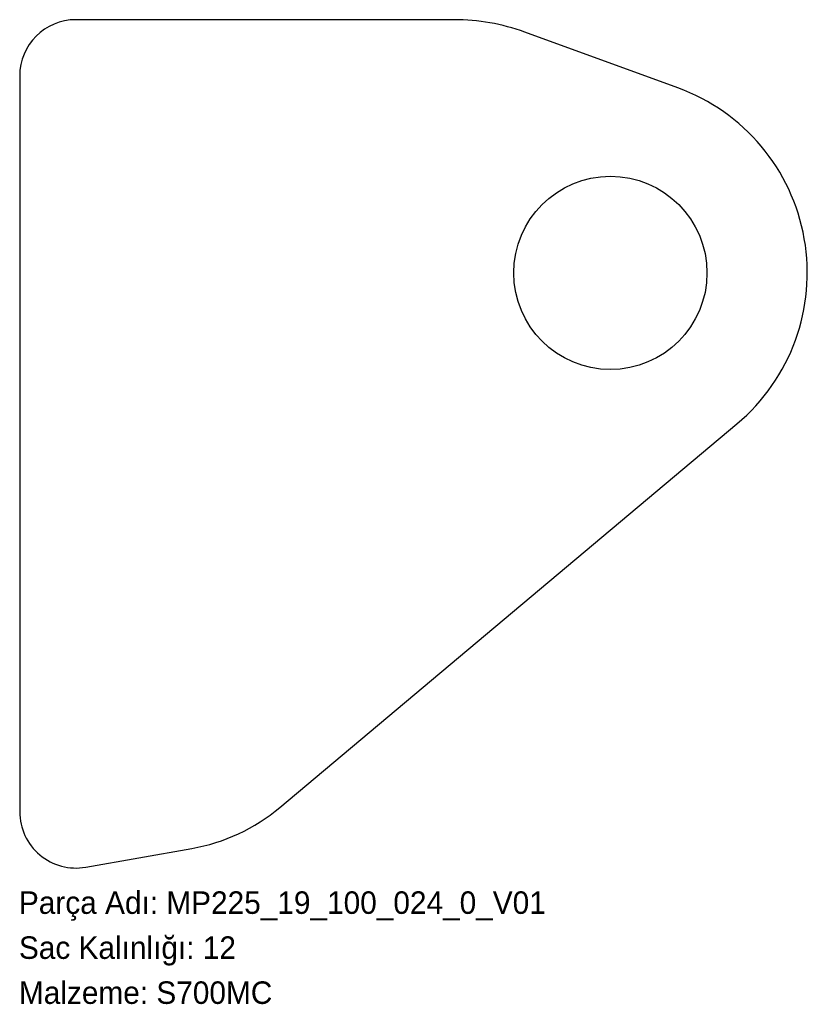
# Model space of a CAD drawing. Header units: millimetres. Extents: x 0 to 420, y -72 to 453.
import ezdxf

# ---------------------------------------------------------------- set-up
doc = ezdxf.new("R2010")
doc.units = ezdxf.units.MM
doc.linetypes.add('SLD-Katı', pattern=[0])
doc.linetypes.add('SLD-Sürekli', pattern=[0])
doc.layers.add('METIN', color=96, linetype='SLD-Katı')
doc.styles.add('SLDTEXTSTYLE0', font='ARIAL.TTF', dxfattribs={"width": 0.948, "bigfont": 'bigfont'})
doc.styles.add('SLDTEXTSTYLE1', font='ARIAL.TTF', dxfattribs={"width": 0.948})

msp = doc.modelspace()

# ---------------------------------------------------------------- linework, layer by layer
at = {"color": 7, "linetype": 'SLD-Sürekli', "lineweight": 25}
for p, q in [((232.09, 452.69), (30.4, 452.69)), ((351.31, 416.35), (269.72, 446.05)), ((0.4, 422.69), (0.4, 30.4)), ((139.13, 32.71), (382.89, 237.25)), ((35.61, 0.86), (92.22, 10.84))]:
    msp.add_line(p, q, dxfattribs=at)
msp.add_circle((315.4, 317.69), 51.5, dxfattribs=at)
for centre, radius, start, end in [((30.4, 422.69), 30, 90, 180), ((232.09, 342.69), 110, 70, 90), ((315.4, 317.69), 105, 310, 70), ((74.85, 109.32), 100, 280, 310), ((30.4, 30.4), 30, 180, 280)]:
    msp.add_arc(centre, radius, start, end, dxfattribs=at)

# ---------------------------------------------------------------- texts
at = {"layer": 'METIN', "char_height": 12, "attachment_point": 1}
for s, insert, style in [('Parça Adı: MP225_19_100_024_0_V01', (0, -12.03), 'SLDTEXTSTYLE0'), ('Sac Kalınlığı: 12', (0, -36.03), 'SLDTEXTSTYLE0'), ('Malzeme: S700MC', (0, -60.03), 'SLDTEXTSTYLE1')]:
    msp.add_mtext(s, dxfattribs=dict(at, insert=insert, style=style))

doc.saveas('drawing.dxf')
